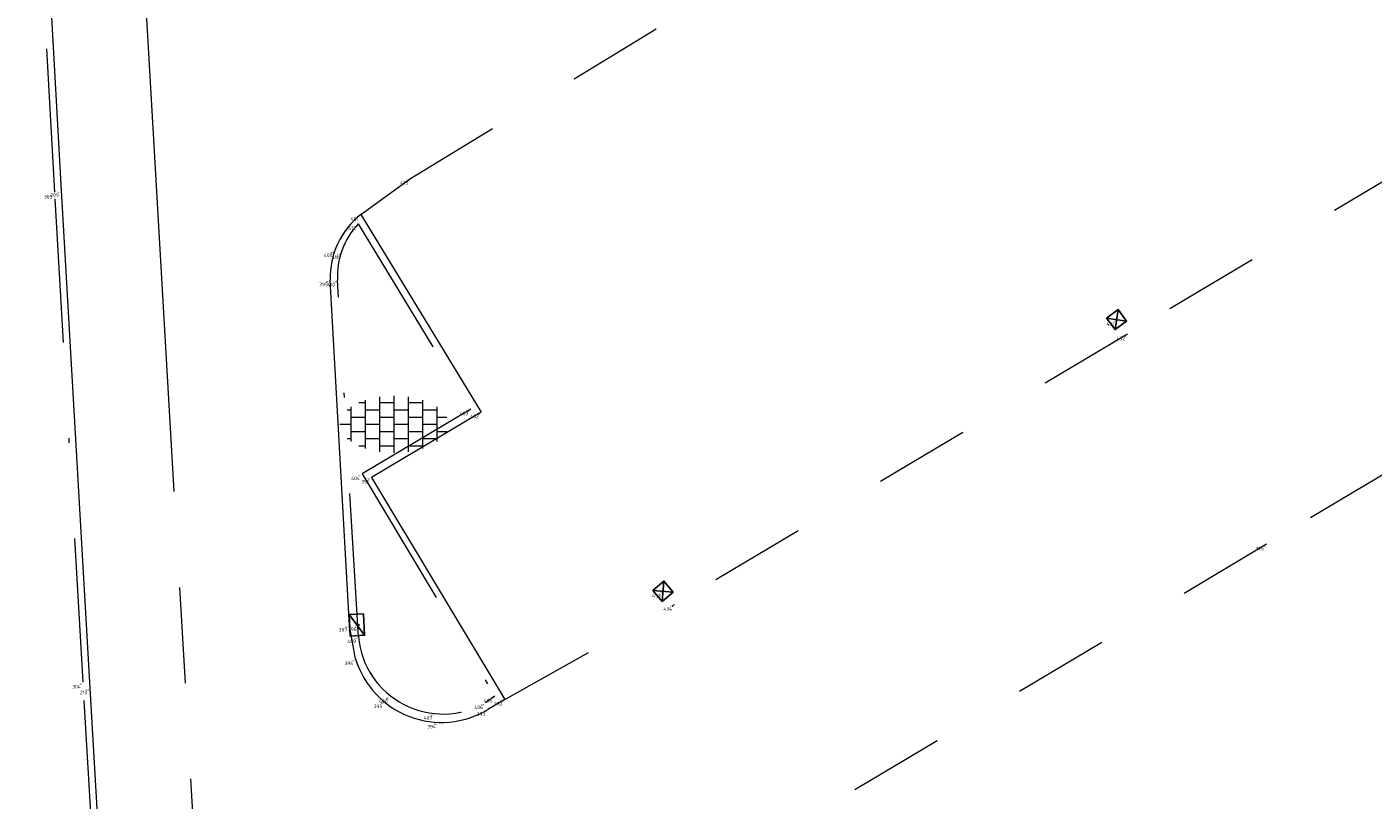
# Model space of a CAD drawing. Header units: metres. Extents: x 127882 to 128093, y 464596 to 464731.
# Tile 6 of 31: x 127899 to 127927, y 464639 to 464655. Entities that reach past the tile are written whole.
import ezdxf
from ezdxf.enums import TextEntityAlignment as Align

# ---------------------------------------------------------------- set-up
doc = ezdxf.new("R2010")
doc.units = ezdxf.units.M
for name, pattern in [('AM-AS', [16, 10, -2, 2, -2]), ('XX-DASHDOT', [10, 3, -2, 0, -2, 3]), ('XX-HIDDEN', [4, 2, -2])]:
    doc.linetypes.add(name, pattern=pattern)
for name, color, linetype in [('B-ME-AL-SITUATIEMETING-S @ 1', 7, 'Continuous'), ('B-WE-AL-SITUATIEMETING-S @ 1', 7, 'Continuous'), ('X-XX-AL-MEETPUNT_DATA_PUNTNUMMER-T18', 7, 'Continuous')]:
    doc.layers.add(name, color=color, linetype=linetype)
for name, color, linetype, lineweight in [('B-WE-AM-AS_HULPLIJN-G', 130, 'AM-AS', 18), ('B-WE-RI-HWA_KOLK-S @ 1', 150, 'Continuous', 25), ('B-WE-VH-KANTOPSLUITING_ACHTERKANTBAND-G', 40, 'XX-DASHDOT', 18), ('B-WE-VH-KANTVERHARDING-G', 40, 'Continuous', 18), ('B-WE-VH-MATERIAALGRENS-G', 7, 'XX-HIDDEN', 18), ('B-WE-VH-VERHARDING_TEGEL-S @ 1', 252, 'Continuous', 25), ('X-XX-AL-MEETPUNT-S @ 1', 7, 'Continuous', 25)]:
    doc.layers.add(name, color=color, linetype=linetype, lineweight=lineweight)
doc.styles.add('NLCS-ISO-ANNOTATIVE-T18', font='NLCS-ISO.ttf', dxfattribs={"height": 1.8})
doc.styles.add('NLCS-ISO-M1000-T18', font='NLCS-ISO.ttf', dxfattribs={"height": 1.8})

# ---------------------------------------------------------------- blocks, each defined once
blk = doc.blocks.new('SAL-MEETPUNT_MARKER-SO')
at = {"layer": 'X-XX-AL-MEETPUNT_DATA_PUNTNUMMER-T18', "style": 'NLCS-ISO-ANNOTATIVE-T18'}
blk.add_attdef('PUNTID', text='', height=1.5, dxfattribs=at).set_placement((-1, -2.59), align=Align.RIGHT)
blk = doc.blocks.new('B-SRI-KOLK_TROTTOIR-SO')
at = {"color": 0, "flags": 128}
blk.add_lwpolyline([(1.5, 1.125), (0, 1.125), (0, -1.125), (1.5, -1.125)], close=True, dxfattribs=at)
blk.add_lwpolyline([(0, 1.125), (1.5, -1.125)], dxfattribs=at)
blk = doc.blocks.new('SAL-MEETPUNT_DUMMY-SO')
at = {"color": 0}
blk.add_point((0, 0), dxfattribs=at)
blk = doc.blocks.new('B-SRI-KOLK_STRAAT-SO')
at = {"color": 0, "flags": 128}
blk.add_lwpolyline([(-0.75, -0.75), (0.75, -0.75), (0.75, 0.75), (-0.75, 0.75)], close=True, dxfattribs=at)
for points in [[(-0.75, -0.75), (0.75, 0.75)], [(0.75, -0.75), (-0.75, 0.75)]]:
    blk.add_lwpolyline(points, dxfattribs=at)
blk = doc.blocks.new('SVH-TEGEL-SO')
at = {"lineweight": 18}
for p, q in [((-1.5, -2.87), (-1.5, 2.87)), ((0, -2.97), (0, 2.97)), ((1.5, -2.87), (1.5, 2.87)), ((-4.89, 1.5), (-4.5, 1.5)), ((-4.5, -1.8), (-4.5, 1.8)), ((-3.7, 2.25), (-3, 2.25)), ((-3, -2.52), (-3, 2.52)), ((-3, 1.5), (-1.5, 1.5)), ((-1.5, 2.25), (0, 2.25)), ((0, 1.5), (1.5, 1.5)), ((1.5, 2.25), (3, 2.25)), ((3, -2.52), (3, 2.52)), ((3, 1.5), (4.5, 1.5)), ((4.5, -1.8), (4.5, 1.8)), ((-5.66, 0), (-4.5, 0)), ((-4.5, 0.75), (-3, 0.75)), ((-3, 0), (-1.5, 0)), ((-1.5, 0.75), (0, 0.75)), ((0, 0), (1.5, 0)), ((1.5, 0.75), (3, 0.75)), ((3, 0), (4.5, 0)), ((4.5, 0.75), (5.48, 0.75)), ((-4.5, -0.75), (-3, -0.75)), ((-1.5, -0.75), (0, -0.75)), ((1.5, -0.75), (3, -0.75)), ((4.5, -0.75), (5.48, -0.75)), ((-4.89, -1.5), (-4.5, -1.5)), ((-3.7, -2.25), (-3, -2.25)), ((-3, -1.5), (-1.5, -1.5)), ((-1.5, -2.25), (0, -2.25)), ((0, -1.5), (1.5, -1.5)), ((1.5, -2.25), (3, -2.25)), ((3, -1.5), (4.5, -1.5))]:
    blk.add_line(p, q, dxfattribs=at)
at = {"lineweight": 18, "style": 'NLCS-ISO-M1000-T18'}
blk.add_attdef('FORMAAT', text='', height=1.8, dxfattribs=at).set_placement((-5.76, 0), align=Align.MIDDLE_RIGHT)
blk.add_attdef('KLEUR', text='', height=1.8, dxfattribs=at).set_placement((5.9, 0), align=Align.MIDDLE_LEFT)

msp = doc.modelspace()

# ---------------------------------------------------------------- linework, layer by layer
at = {"layer": 'B-WE-AM-AS_HULPLIJN-G'}
msp.add_polyline3d([(127899.383, 464694.327, -0.131), (127900.499, 464675.449, -0.198), (127901.669, 464655.69, -0.26), (127902.823, 464635.843, -0.404), (127903.987, 464615.883, -0.592)], dxfattribs=at)
at = {"layer": 'B-WE-VH-KANTOPSLUITING_ACHTERKANTBAND-G'}
for points in [[(127964.322, 464648.816, -0.381), (127963.089, 464648.043, -0.356), (127961.943, 464647.264, -0.347), (127962.049, 464646.946, -0.334), (127964.14, 464643.438, -0.332), (127955.474, 464638.25, -0.346), (127946.252, 464632.745, -0.332), (127936.794, 464627.037, -0.328), (127926.664, 464620.956, -0.381), (127916.419, 464614.871, -0.453), (127906.041, 464608.665, -0.47), (127902.099, 464615.219, -0.538), (127901.656, 464619.436, -0.542), (127900.972, 464631.266, -0.402), (127900.354, 464641.731, -0.248), (127899.764, 464651.95, -0.155), (127899.181, 464662.414, -0.143)], [(127906.096, 464651.293, -0.224), (127908.443, 464647.428, -0.271)], [(127906.097, 464642.676, -0.343), (127905.661, 464650.114, -0.231)], [(127908.443, 464647.428, -0.271), (127906.179, 464646.075, -0.28), (127908.947, 464641.441, -0.362), (127908.748, 464641.303, -0.36)]]:
    msp.add_polyline3d(points, dxfattribs=at)
for centre, radius, start, end in [((127907.263, 464650.193, -0.231), 1.604, 136.6916, 182.8163), ((127907.866, 464642.845, -0.343), 1.777, 185.4608, 299.775)]:
    msp.add_arc(centre, radius, start, end, dxfattribs=at)
at = {"layer": 'B-WE-VH-KANTVERHARDING-G'}
for points in [[(127899.309, 464662.472, -0.215), (127899.896, 464651.986, -0.257), (127900.491, 464641.61, -0.359), (127901.089, 464631.311, -0.516), (127901.692, 464621.063, -0.624), (127901.867, 464618.473, -0.648), (127902.216, 464615.38, -0.633), (127903.542, 464613.115, -0.619), (127903.583, 464613.044, -0.623), (127906.054, 464608.859, -0.593), (127916.079, 464614.836, -0.576), (127926.31, 464620.912, -0.486), (127936.646, 464627.119, -0.422), (127946.182, 464632.849, -0.435), (127955.295, 464638.3, -0.406), (127963.954, 464643.529, -0.377), (127963.954, 464643.529, -0.377)], [(127906.151, 464651.488, -0.343), (127908.657, 464647.367, -0.425), (127906.368, 464646.005, -0.383)], [(127906.039, 464642.217, -0.448), (127905.915, 464642.917, -0.46), (127905.511, 464650.119, -0.361)], [(127906.368, 464646.005, -0.383), (127909.155, 464641.375, -0.478), (127908.796, 464641.162, -0.49)]]:
    msp.add_polyline3d(points, dxfattribs=at)
for centre, radius, start, end in [((127907.162, 464650.181, -0.361), 1.652, 127.7237, 182.1477), ((127907.831, 464642.769, -0.448), 1.875, 197.1136, 301.0034)]:
    msp.add_arc(centre, radius, start, end, dxfattribs=at)
at = {"layer": 'B-WE-VH-MATERIAALGRENS-G'}
for points in [[(127906.151, 464651.488, -0.343), (127907.184, 464652.24, -0.345), (127916.729, 464658.041, -0.346), (127926.204, 464663.764, -0.443), (127935.641, 464669.361, -0.444), (127942.001, 464673.152, -0.376), (127942.313, 464673.271, -0.371), (127942.947, 464673.249, -0.367), (127943.428, 464672.982, -0.367), (127947.757, 464665.915, -0.476), (127948.123, 464665.221, -0.439), (127948.083, 464664.867, -0.428), (127947.848, 464664.401, -0.44), (127947.299, 464664.013, -0.441), (127941.007, 464660.246, -0.471), (127931.617, 464654.64, -0.48), (127922.143, 464648.992, -0.469), (127912.692, 464643.35, -0.51)], [(127910.375, 464623.549, -0.715), (127911.705, 464624.201, -0.729), (127921.147, 464629.84, -0.691), (127930.617, 464635.503, -0.643), (127940.037, 464641.124, -0.642), (127949.493, 464646.779, -0.645), (127955.714, 464650.507, -0.616), (127956.166, 464651.006, -0.6), (127956.258, 464651.604, -0.607), (127956.003, 464652.261, -0.6), (127951.77, 464659.274, -0.429), (127951.307, 464659.676, -0.398), (127950.796, 464659.792, -0.397), (127950.234, 464659.631, -0.406), (127943.955, 464655.897, -0.396), (127934.553, 464650.285, -0.401), (127925.045, 464644.61, -0.414), (127915.592, 464638.972, -0.433), (127909.866, 464635.562, -0.461)], [(127909.155, 464641.375, -0.478), (127912.692, 464643.35, -0.51)]]:
    msp.add_polyline3d(points, dxfattribs=at)

# ---------------------------------------------------------------- block references
at = {"layer": 'B-ME-AL-SITUATIEMETING-S @ 1'}
ref = msp.add_blockref('SAL-MEETPUNT_MARKER-SO', (127907.184, 464652.24, -0.345), dxfattribs=dict(at, xscale=0.02, yscale=0.02, zscale=0.02))
ref.add_attrib('PUNTID', '413', dxfattribs={"layer": 'X-XX-AL-MEETPUNT_DATA_PUNTNUMMER-T18', "height": 0.03, "style": 'NLCS-ISO-ANNOTATIVE-T18'}).set_placement((127907.164, 464652.188, -0.345), align=Align.RIGHT)
ref = msp.add_blockref('SAL-MEETPUNT_MARKER-SO', (127899.764, 464651.95, -0.155), dxfattribs=dict(at, xscale=0.02, yscale=0.02, zscale=0.02))
ref.add_attrib('PUNTID', '305', dxfattribs={"layer": 'X-XX-AL-MEETPUNT_DATA_PUNTNUMMER-T18', "height": 0.03, "style": 'NLCS-ISO-ANNOTATIVE-T18'}).set_placement((127899.744, 464651.898, -0.155), align=Align.RIGHT)
ref = msp.add_blockref('SAL-MEETPUNT_MARKER-SO', (127899.896, 464651.986, -0.257), dxfattribs=dict(at, xscale=0.02, yscale=0.02, zscale=0.02))
ref.add_attrib('PUNTID', '209', dxfattribs={"layer": 'X-XX-AL-MEETPUNT_DATA_PUNTNUMMER-T18', "height": 0.03, "style": 'NLCS-ISO-ANNOTATIVE-T18'}).set_placement((127899.876, 464651.935, -0.257), align=Align.RIGHT)
ref = msp.add_blockref('SAL-MEETPUNT_MARKER-SO', (127906.151, 464651.488, -0.343), dxfattribs=dict(at, xscale=0.02, yscale=0.02, zscale=0.02))
ref.add_attrib('PUNTID', '401', dxfattribs={"layer": 'X-XX-AL-MEETPUNT_DATA_PUNTNUMMER-T18', "height": 0.03, "style": 'NLCS-ISO-ANNOTATIVE-T18'}).set_placement((127906.131, 464651.436, -0.343), align=Align.RIGHT)
ref = msp.add_blockref('SAL-MEETPUNT_MARKER-SO', (127906.096, 464651.293, -0.224), dxfattribs=dict(at, xscale=0.02, yscale=0.02, zscale=0.02))
ref.add_attrib('PUNTID', '412', dxfattribs={"layer": 'X-XX-AL-MEETPUNT_DATA_PUNTNUMMER-T18', "height": 0.03, "style": 'NLCS-ISO-ANNOTATIVE-T18'}).set_placement((127906.076, 464651.241, -0.224), align=Align.RIGHT)
ref = msp.add_blockref('SAL-MEETPUNT_MARKER-SO', (127905.604, 464650.732, -0.336), dxfattribs=dict(at, xscale=0.02, yscale=0.02, zscale=0.02))
ref.add_attrib('PUNTID', '400', dxfattribs={"layer": 'X-XX-AL-MEETPUNT_DATA_PUNTNUMMER-T18', "height": 0.03, "style": 'NLCS-ISO-ANNOTATIVE-T18'}).set_placement((127905.584, 464650.68, -0.336), align=Align.RIGHT)
ref = msp.add_blockref('SAL-MEETPUNT_MARKER-SO', (127905.738, 464650.689, -0.235), dxfattribs=dict(at, xscale=0.02, yscale=0.02, zscale=0.02))
ref.add_attrib('PUNTID', '411', dxfattribs={"layer": 'X-XX-AL-MEETPUNT_DATA_PUNTNUMMER-T18', "height": 0.03, "style": 'NLCS-ISO-ANNOTATIVE-T18'}).set_placement((127905.717, 464650.637, -0.235), align=Align.RIGHT)
ref = msp.add_blockref('SAL-MEETPUNT_MARKER-SO', (127905.511, 464650.119, -0.36), dxfattribs=dict(at, xscale=0.02, yscale=0.02, zscale=0.02))
ref.add_attrib('PUNTID', '399', dxfattribs={"layer": 'X-XX-AL-MEETPUNT_DATA_PUNTNUMMER-T18', "height": 0.03, "style": 'NLCS-ISO-ANNOTATIVE-T18'}).set_placement((127905.49, 464650.067, -0.36), align=Align.RIGHT)
ref = msp.add_blockref('SAL-MEETPUNT_MARKER-SO', (127905.661, 464650.114, -0.231), dxfattribs=dict(at, xscale=0.02, yscale=0.02, zscale=0.02))
ref.add_attrib('PUNTID', '410', dxfattribs={"layer": 'X-XX-AL-MEETPUNT_DATA_PUNTNUMMER-T18', "height": 0.03, "style": 'NLCS-ISO-ANNOTATIVE-T18'}).set_placement((127905.641, 464650.062, -0.231), align=Align.RIGHT)
ref = msp.add_blockref('SAL-MEETPUNT_MARKER-SO', (127921.918, 464649.296, -0.495), dxfattribs=dict(at, xscale=0.02, yscale=0.02, zscale=0.02))
ref.add_attrib('PUNTID', '431', dxfattribs={"layer": 'X-XX-AL-MEETPUNT_DATA_PUNTNUMMER-T18', "height": 0.03, "style": 'NLCS-ISO-ANNOTATIVE-T18'}).set_placement((127921.898, 464649.244, -0.495), align=Align.RIGHT)
ref = msp.add_blockref('SAL-MEETPUNT_MARKER-SO', (127922.143, 464648.992, -0.469), dxfattribs=dict(at, xscale=0.02, yscale=0.02, zscale=0.02))
ref.add_attrib('PUNTID', '432', dxfattribs={"layer": 'X-XX-AL-MEETPUNT_DATA_PUNTNUMMER-T18', "height": 0.03, "style": 'NLCS-ISO-ANNOTATIVE-T18'}).set_placement((127922.123, 464648.94, -0.469), align=Align.RIGHT)
ref = msp.add_blockref('SAL-MEETPUNT_MARKER-SO', (127908.443, 464647.428, -0.271), dxfattribs=dict(at, xscale=0.02, yscale=0.02, zscale=0.02))
ref.add_attrib('PUNTID', '403', dxfattribs={"layer": 'X-XX-AL-MEETPUNT_DATA_PUNTNUMMER-T18', "height": 0.03, "style": 'NLCS-ISO-ANNOTATIVE-T18'}).set_placement((127908.423, 464647.377, -0.271), align=Align.RIGHT)
ref = msp.add_blockref('SAL-MEETPUNT_MARKER-SO', (127908.657, 464647.367, -0.425), dxfattribs=dict(at, xscale=0.02, yscale=0.02, zscale=0.02))
ref.add_attrib('PUNTID', '402', dxfattribs={"layer": 'X-XX-AL-MEETPUNT_DATA_PUNTNUMMER-T18', "height": 0.03, "style": 'NLCS-ISO-ANNOTATIVE-T18'}).set_placement((127908.637, 464647.315, -0.425), align=Align.RIGHT)
ref = msp.add_blockref('SAL-MEETPUNT_MARKER-SO', (127906.179, 464646.075, -0.28), dxfattribs=dict(at, xscale=0.02, yscale=0.02, zscale=0.02))
ref.add_attrib('PUNTID', '404', dxfattribs={"layer": 'X-XX-AL-MEETPUNT_DATA_PUNTNUMMER-T18', "height": 0.03, "style": 'NLCS-ISO-ANNOTATIVE-T18'}).set_placement((127906.159, 464646.024, -0.28), align=Align.RIGHT)
ref = msp.add_blockref('SAL-MEETPUNT_MARKER-SO', (127906.368, 464646.005, -0.383), dxfattribs=dict(at, xscale=0.02, yscale=0.02, zscale=0.02))
ref.add_attrib('PUNTID', '391', dxfattribs={"layer": 'X-XX-AL-MEETPUNT_DATA_PUNTNUMMER-T18', "height": 0.03, "style": 'NLCS-ISO-ANNOTATIVE-T18'}).set_placement((127906.348, 464645.953, -0.383), align=Align.RIGHT)
ref = msp.add_blockref('SAL-MEETPUNT_MARKER-SO', (127925.045, 464644.61, -0.414), dxfattribs=dict(at, xscale=0.02, yscale=0.02, zscale=0.02))
ref.add_attrib('PUNTID', '376', dxfattribs={"layer": 'X-XX-AL-MEETPUNT_DATA_PUNTNUMMER-T18', "height": 0.03, "style": 'NLCS-ISO-ANNOTATIVE-T18'}).set_placement((127925.025, 464644.558, -0.414), align=Align.RIGHT)
ref = msp.add_blockref('SAL-MEETPUNT_MARKER-SO', (127912.455, 464643.629, -0.514), dxfattribs=dict(at, xscale=0.02, yscale=0.02, zscale=0.02))
ref.add_attrib('PUNTID', '433', dxfattribs={"layer": 'X-XX-AL-MEETPUNT_DATA_PUNTNUMMER-T18', "height": 0.03, "style": 'NLCS-ISO-ANNOTATIVE-T18'}).set_placement((127912.435, 464643.577, -0.514), align=Align.RIGHT)
ref = msp.add_blockref('SAL-MEETPUNT_MARKER-SO', (127912.692, 464643.35, -0.51), dxfattribs=dict(at, xscale=0.02, yscale=0.02, zscale=0.02))
ref.add_attrib('PUNTID', '434', dxfattribs={"layer": 'X-XX-AL-MEETPUNT_DATA_PUNTNUMMER-T18', "height": 0.03, "style": 'NLCS-ISO-ANNOTATIVE-T18'}).set_placement((127912.672, 464643.298, -0.51), align=Align.RIGHT)
ref = msp.add_blockref('SAL-MEETPUNT_MARKER-SO', (127905.915, 464642.917, -0.46), dxfattribs=dict(at, xscale=0.02, yscale=0.02, zscale=0.02))
ref.add_attrib('PUNTID', '397', dxfattribs={"layer": 'X-XX-AL-MEETPUNT_DATA_PUNTNUMMER-T18', "height": 0.03, "style": 'NLCS-ISO-ANNOTATIVE-T18'}).set_placement((127905.895, 464642.865, -0.46), align=Align.RIGHT)
ref = msp.add_blockref('SAL-MEETPUNT_MARKER-SO', (127906.113, 464642.928, -0.329), dxfattribs=dict(at, xscale=0.02, yscale=0.02, zscale=0.02))
ref.add_attrib('PUNTID', '398', dxfattribs={"layer": 'X-XX-AL-MEETPUNT_DATA_PUNTNUMMER-T18', "height": 0.03, "style": 'NLCS-ISO-ANNOTATIVE-T18'}).set_placement((127906.093, 464642.877, -0.329), align=Align.RIGHT)
ref = msp.add_blockref('SAL-MEETPUNT_MARKER-SO', (127906.097, 464642.676, -0.343), dxfattribs=dict(at, xscale=0.02, yscale=0.02, zscale=0.02))
ref.add_attrib('PUNTID', '409', dxfattribs={"layer": 'X-XX-AL-MEETPUNT_DATA_PUNTNUMMER-T18', "height": 0.03, "style": 'NLCS-ISO-ANNOTATIVE-T18'}).set_placement((127906.077, 464642.624, -0.343), align=Align.RIGHT)
ref = msp.add_blockref('SAL-MEETPUNT_MARKER-SO', (127906.039, 464642.217, -0.448), dxfattribs=dict(at, xscale=0.02, yscale=0.02, zscale=0.02))
ref.add_attrib('PUNTID', '396', dxfattribs={"layer": 'X-XX-AL-MEETPUNT_DATA_PUNTNUMMER-T18', "height": 0.03, "style": 'NLCS-ISO-ANNOTATIVE-T18'}).set_placement((127906.019, 464642.165, -0.448), align=Align.RIGHT)
ref = msp.add_blockref('SAL-MEETPUNT_MARKER-SO', (127900.354, 464641.731, -0.248), dxfattribs=dict(at, xscale=0.02, yscale=0.02, zscale=0.02))
ref.add_attrib('PUNTID', '304', dxfattribs={"layer": 'X-XX-AL-MEETPUNT_DATA_PUNTNUMMER-T18', "height": 0.03, "style": 'NLCS-ISO-ANNOTATIVE-T18'}).set_placement((127900.334, 464641.68, -0.248), align=Align.RIGHT)
ref = msp.add_blockref('SAL-MEETPUNT_MARKER-SO', (127900.491, 464641.61, -0.359), dxfattribs=dict(at, xscale=0.02, yscale=0.02, zscale=0.02))
ref.add_attrib('PUNTID', '210', dxfattribs={"layer": 'X-XX-AL-MEETPUNT_DATA_PUNTNUMMER-T18', "height": 0.03, "style": 'NLCS-ISO-ANNOTATIVE-T18'}).set_placement((127900.471, 464641.558, -0.359), align=Align.RIGHT)
ref = msp.add_blockref('SAL-MEETPUNT_MARKER-SO', (127906.649, 464641.32, -0.467), dxfattribs=dict(at, xscale=0.02, yscale=0.02, zscale=0.02))
ref.add_attrib('PUNTID', '395', dxfattribs={"layer": 'X-XX-AL-MEETPUNT_DATA_PUNTNUMMER-T18', "height": 0.03, "style": 'NLCS-ISO-ANNOTATIVE-T18'}).set_placement((127906.629, 464641.268, -0.467), align=Align.RIGHT)
ref = msp.add_blockref('SAL-MEETPUNT_MARKER-SO', (127906.761, 464641.43, -0.365), dxfattribs=dict(at, xscale=0.02, yscale=0.02, zscale=0.02))
ref.add_attrib('PUNTID', '408', dxfattribs={"layer": 'X-XX-AL-MEETPUNT_DATA_PUNTNUMMER-T18', "height": 0.03, "style": 'NLCS-ISO-ANNOTATIVE-T18'}).set_placement((127906.741, 464641.378, -0.365), align=Align.RIGHT)
ref = msp.add_blockref('SAL-MEETPUNT_MARKER-SO', (127908.748, 464641.303, -0.36), dxfattribs=dict(at, xscale=0.02, yscale=0.02, zscale=0.02))
ref.add_attrib('PUNTID', '406', dxfattribs={"layer": 'X-XX-AL-MEETPUNT_DATA_PUNTNUMMER-T18', "height": 0.03, "style": 'NLCS-ISO-ANNOTATIVE-T18'}).set_placement((127908.728, 464641.251, -0.36), align=Align.RIGHT)
ref = msp.add_blockref('SAL-MEETPUNT_MARKER-SO', (127908.947, 464641.441, -0.362), dxfattribs=dict(at, xscale=0.02, yscale=0.02, zscale=0.02))
ref.add_attrib('PUNTID', '405', dxfattribs={"layer": 'X-XX-AL-MEETPUNT_DATA_PUNTNUMMER-T18', "height": 0.03, "style": 'NLCS-ISO-ANNOTATIVE-T18'}).set_placement((127908.927, 464641.389, -0.362), align=Align.RIGHT)
ref = msp.add_blockref('SAL-MEETPUNT_MARKER-SO', (127909.155, 464641.375, -0.478), dxfattribs=dict(at, xscale=0.02, yscale=0.02, zscale=0.02))
ref.add_attrib('PUNTID', '392', dxfattribs={"layer": 'X-XX-AL-MEETPUNT_DATA_PUNTNUMMER-T18', "height": 0.03, "style": 'NLCS-ISO-ANNOTATIVE-T18'}).set_placement((127909.135, 464641.323, -0.478), align=Align.RIGHT)
ref = msp.add_blockref('SAL-MEETPUNT_MARKER-SO', (127907.69, 464641.077, -0.371), dxfattribs=dict(at, xscale=0.02, yscale=0.02, zscale=0.02))
ref.add_attrib('PUNTID', '407', dxfattribs={"layer": 'X-XX-AL-MEETPUNT_DATA_PUNTNUMMER-T18', "height": 0.03, "style": 'NLCS-ISO-ANNOTATIVE-T18'}).set_placement((127907.67, 464641.025, -0.371), align=Align.RIGHT)
ref = msp.add_blockref('SAL-MEETPUNT_MARKER-SO', (127908.796, 464641.162, -0.49), dxfattribs=dict(at, xscale=0.02, yscale=0.02, zscale=0.02))
ref.add_attrib('PUNTID', '393', dxfattribs={"layer": 'X-XX-AL-MEETPUNT_DATA_PUNTNUMMER-T18', "height": 0.03, "style": 'NLCS-ISO-ANNOTATIVE-T18'}).set_placement((127908.777, 464641.11, -0.49), align=Align.RIGHT)
ref = msp.add_blockref('SAL-MEETPUNT_MARKER-SO', (127907.766, 464640.895, -0.48), dxfattribs=dict(at, xscale=0.02, yscale=0.02, zscale=0.02))
ref.add_attrib('PUNTID', '394', dxfattribs={"layer": 'X-XX-AL-MEETPUNT_DATA_PUNTNUMMER-T18', "height": 0.03, "style": 'NLCS-ISO-ANNOTATIVE-T18'}).set_placement((127907.746, 464640.843, -0.48), align=Align.RIGHT)
at = {"layer": 'B-WE-AL-SITUATIEMETING-S @ 1'}
ref = msp.add_blockref('SAL-MEETPUNT_MARKER-SO', (127907.184, 464652.24, -0.345), dxfattribs=dict(at, xscale=0.05, yscale=0.05, zscale=0.05))
ref.add_attrib('PUNTID', '413', dxfattribs={"layer": 'X-XX-AL-MEETPUNT_DATA_PUNTNUMMER-T18', "height": 0.075, "style": 'NLCS-ISO-ANNOTATIVE-T18'}).set_placement((127907.134, 464652.11, -0.345), align=Align.RIGHT)
ref = msp.add_blockref('SAL-MEETPUNT_MARKER-SO', (127899.764, 464651.95, -0.155), dxfattribs=dict(at, xscale=0.05, yscale=0.05, zscale=0.05))
ref.add_attrib('PUNTID', '305', dxfattribs={"layer": 'X-XX-AL-MEETPUNT_DATA_PUNTNUMMER-T18', "height": 0.075, "style": 'NLCS-ISO-ANNOTATIVE-T18'}).set_placement((127899.714, 464651.82, -0.155), align=Align.RIGHT)
ref = msp.add_blockref('SAL-MEETPUNT_MARKER-SO', (127899.896, 464651.986, -0.257), dxfattribs=dict(at, xscale=0.05, yscale=0.05, zscale=0.05))
ref.add_attrib('PUNTID', '209', dxfattribs={"layer": 'X-XX-AL-MEETPUNT_DATA_PUNTNUMMER-T18', "height": 0.075, "style": 'NLCS-ISO-ANNOTATIVE-T18'}).set_placement((127899.846, 464651.857, -0.257), align=Align.RIGHT)
ref = msp.add_blockref('SAL-MEETPUNT_MARKER-SO', (127906.151, 464651.488, -0.343), dxfattribs=dict(at, xscale=0.05, yscale=0.05, zscale=0.05))
ref.add_attrib('PUNTID', '401', dxfattribs={"layer": 'X-XX-AL-MEETPUNT_DATA_PUNTNUMMER-T18', "height": 0.075, "style": 'NLCS-ISO-ANNOTATIVE-T18'}).set_placement((127906.101, 464651.358, -0.343), align=Align.RIGHT)
ref = msp.add_blockref('SAL-MEETPUNT_MARKER-SO', (127906.096, 464651.293, -0.224), dxfattribs=dict(at, xscale=0.05, yscale=0.05, zscale=0.05))
ref.add_attrib('PUNTID', '412', dxfattribs={"layer": 'X-XX-AL-MEETPUNT_DATA_PUNTNUMMER-T18', "height": 0.075, "style": 'NLCS-ISO-ANNOTATIVE-T18'}).set_placement((127906.046, 464651.164, -0.224), align=Align.RIGHT)
ref = msp.add_blockref('SAL-MEETPUNT_MARKER-SO', (127905.604, 464650.732, -0.336), dxfattribs=dict(at, xscale=0.05, yscale=0.05, zscale=0.05))
ref.add_attrib('PUNTID', '400', dxfattribs={"layer": 'X-XX-AL-MEETPUNT_DATA_PUNTNUMMER-T18', "height": 0.075, "style": 'NLCS-ISO-ANNOTATIVE-T18'}).set_placement((127905.554, 464650.602, -0.336), align=Align.RIGHT)
ref = msp.add_blockref('SAL-MEETPUNT_MARKER-SO', (127905.738, 464650.689, -0.235), dxfattribs=dict(at, xscale=0.05, yscale=0.05, zscale=0.05))
ref.add_attrib('PUNTID', '411', dxfattribs={"layer": 'X-XX-AL-MEETPUNT_DATA_PUNTNUMMER-T18', "height": 0.075, "style": 'NLCS-ISO-ANNOTATIVE-T18'}).set_placement((127905.688, 464650.559, -0.235), align=Align.RIGHT)
ref = msp.add_blockref('SAL-MEETPUNT_MARKER-SO', (127905.511, 464650.119, -0.36), dxfattribs=dict(at, xscale=0.05, yscale=0.05, zscale=0.05))
ref.add_attrib('PUNTID', '399', dxfattribs={"layer": 'X-XX-AL-MEETPUNT_DATA_PUNTNUMMER-T18', "height": 0.075, "style": 'NLCS-ISO-ANNOTATIVE-T18'}).set_placement((127905.461, 464649.99, -0.36), align=Align.RIGHT)
ref = msp.add_blockref('SAL-MEETPUNT_MARKER-SO', (127905.661, 464650.114, -0.231), dxfattribs=dict(at, xscale=0.05, yscale=0.05, zscale=0.05))
ref.add_attrib('PUNTID', '410', dxfattribs={"layer": 'X-XX-AL-MEETPUNT_DATA_PUNTNUMMER-T18', "height": 0.075, "style": 'NLCS-ISO-ANNOTATIVE-T18'}).set_placement((127905.611, 464649.984, -0.231), align=Align.RIGHT)
ref = msp.add_blockref('SAL-MEETPUNT_MARKER-SO', (127921.918, 464649.296, -0.495), dxfattribs=dict(at, xscale=0.05, yscale=0.05, zscale=0.05))
ref.add_attrib('PUNTID', '431', dxfattribs={"layer": 'X-XX-AL-MEETPUNT_DATA_PUNTNUMMER-T18', "height": 0.075, "style": 'NLCS-ISO-ANNOTATIVE-T18'}).set_placement((127921.868, 464649.166, -0.495), align=Align.RIGHT)
ref = msp.add_blockref('SAL-MEETPUNT_MARKER-SO', (127922.143, 464648.992, -0.469), dxfattribs=dict(at, xscale=0.05, yscale=0.05, zscale=0.05))
ref.add_attrib('PUNTID', '432', dxfattribs={"layer": 'X-XX-AL-MEETPUNT_DATA_PUNTNUMMER-T18', "height": 0.075, "style": 'NLCS-ISO-ANNOTATIVE-T18'}).set_placement((127922.093, 464648.863, -0.469), align=Align.RIGHT)
ref = msp.add_blockref('SAL-MEETPUNT_MARKER-SO', (127908.443, 464647.428, -0.271), dxfattribs=dict(at, xscale=0.05, yscale=0.05, zscale=0.05))
ref.add_attrib('PUNTID', '403', dxfattribs={"layer": 'X-XX-AL-MEETPUNT_DATA_PUNTNUMMER-T18', "height": 0.075, "style": 'NLCS-ISO-ANNOTATIVE-T18'}).set_placement((127908.393, 464647.299, -0.271), align=Align.RIGHT)
ref = msp.add_blockref('SAL-MEETPUNT_MARKER-SO', (127908.657, 464647.367, -0.425), dxfattribs=dict(at, xscale=0.05, yscale=0.05, zscale=0.05))
ref.add_attrib('PUNTID', '402', dxfattribs={"layer": 'X-XX-AL-MEETPUNT_DATA_PUNTNUMMER-T18', "height": 0.075, "style": 'NLCS-ISO-ANNOTATIVE-T18'}).set_placement((127908.607, 464647.237, -0.425), align=Align.RIGHT)
ref = msp.add_blockref('SAL-MEETPUNT_MARKER-SO', (127906.179, 464646.075, -0.28), dxfattribs=dict(at, xscale=0.05, yscale=0.05, zscale=0.05))
ref.add_attrib('PUNTID', '404', dxfattribs={"layer": 'X-XX-AL-MEETPUNT_DATA_PUNTNUMMER-T18', "height": 0.075, "style": 'NLCS-ISO-ANNOTATIVE-T18'}).set_placement((127906.129, 464645.946, -0.28), align=Align.RIGHT)
ref = msp.add_blockref('SAL-MEETPUNT_MARKER-SO', (127906.368, 464646.005, -0.383), dxfattribs=dict(at, xscale=0.05, yscale=0.05, zscale=0.05))
ref.add_attrib('PUNTID', '391', dxfattribs={"layer": 'X-XX-AL-MEETPUNT_DATA_PUNTNUMMER-T18', "height": 0.075, "style": 'NLCS-ISO-ANNOTATIVE-T18'}).set_placement((127906.318, 464645.876, -0.383), align=Align.RIGHT)
ref = msp.add_blockref('SAL-MEETPUNT_MARKER-SO', (127925.045, 464644.61, -0.414), dxfattribs=dict(at, xscale=0.05, yscale=0.05, zscale=0.05))
ref.add_attrib('PUNTID', '376', dxfattribs={"layer": 'X-XX-AL-MEETPUNT_DATA_PUNTNUMMER-T18', "height": 0.075, "style": 'NLCS-ISO-ANNOTATIVE-T18'}).set_placement((127924.995, 464644.48, -0.414), align=Align.RIGHT)
ref = msp.add_blockref('SAL-MEETPUNT_MARKER-SO', (127912.455, 464643.629, -0.514), dxfattribs=dict(at, xscale=0.05, yscale=0.05, zscale=0.05))
ref.add_attrib('PUNTID', '433', dxfattribs={"layer": 'X-XX-AL-MEETPUNT_DATA_PUNTNUMMER-T18', "height": 0.075, "style": 'NLCS-ISO-ANNOTATIVE-T18'}).set_placement((127912.405, 464643.499, -0.514), align=Align.RIGHT)
ref = msp.add_blockref('SAL-MEETPUNT_MARKER-SO', (127912.692, 464643.35, -0.51), dxfattribs=dict(at, xscale=0.05, yscale=0.05, zscale=0.05))
ref.add_attrib('PUNTID', '434', dxfattribs={"layer": 'X-XX-AL-MEETPUNT_DATA_PUNTNUMMER-T18', "height": 0.075, "style": 'NLCS-ISO-ANNOTATIVE-T18'}).set_placement((127912.642, 464643.22, -0.51), align=Align.RIGHT)
ref = msp.add_blockref('SAL-MEETPUNT_MARKER-SO', (127905.915, 464642.917, -0.46), dxfattribs=dict(at, xscale=0.05, yscale=0.05, zscale=0.05))
ref.add_attrib('PUNTID', '397', dxfattribs={"layer": 'X-XX-AL-MEETPUNT_DATA_PUNTNUMMER-T18', "height": 0.075, "style": 'NLCS-ISO-ANNOTATIVE-T18'}).set_placement((127905.865, 464642.787, -0.46), align=Align.RIGHT)
ref = msp.add_blockref('SAL-MEETPUNT_MARKER-SO', (127906.097, 464642.676, -0.343), dxfattribs=dict(at, xscale=0.05, yscale=0.05, zscale=0.05))
ref.add_attrib('PUNTID', '409', dxfattribs={"layer": 'X-XX-AL-MEETPUNT_DATA_PUNTNUMMER-T18', "height": 0.075, "style": 'NLCS-ISO-ANNOTATIVE-T18'}).set_placement((127906.047, 464642.546, -0.343), align=Align.RIGHT)
ref = msp.add_blockref('SAL-MEETPUNT_MARKER-SO', (127906.113, 464642.928, -0.329), dxfattribs=dict(at, xscale=0.05, yscale=0.05, zscale=0.05))
ref.add_attrib('PUNTID', '398', dxfattribs={"layer": 'X-XX-AL-MEETPUNT_DATA_PUNTNUMMER-T18', "height": 0.075, "style": 'NLCS-ISO-ANNOTATIVE-T18'}).set_placement((127906.063, 464642.799, -0.329), align=Align.RIGHT)
ref = msp.add_blockref('SAL-MEETPUNT_MARKER-SO', (127906.039, 464642.217, -0.448), dxfattribs=dict(at, xscale=0.05, yscale=0.05, zscale=0.05))
ref.add_attrib('PUNTID', '396', dxfattribs={"layer": 'X-XX-AL-MEETPUNT_DATA_PUNTNUMMER-T18', "height": 0.075, "style": 'NLCS-ISO-ANNOTATIVE-T18'}).set_placement((127905.989, 464642.088, -0.448), align=Align.RIGHT)
ref = msp.add_blockref('SAL-MEETPUNT_MARKER-SO', (127900.354, 464641.731, -0.248), dxfattribs=dict(at, xscale=0.05, yscale=0.05, zscale=0.05))
ref.add_attrib('PUNTID', '304', dxfattribs={"layer": 'X-XX-AL-MEETPUNT_DATA_PUNTNUMMER-T18', "height": 0.075, "style": 'NLCS-ISO-ANNOTATIVE-T18'}).set_placement((127900.304, 464641.602, -0.248), align=Align.RIGHT)
ref = msp.add_blockref('SAL-MEETPUNT_MARKER-SO', (127900.491, 464641.61, -0.359), dxfattribs=dict(at, xscale=0.05, yscale=0.05, zscale=0.05))
ref.add_attrib('PUNTID', '210', dxfattribs={"layer": 'X-XX-AL-MEETPUNT_DATA_PUNTNUMMER-T18', "height": 0.075, "style": 'NLCS-ISO-ANNOTATIVE-T18'}).set_placement((127900.441, 464641.48, -0.359), align=Align.RIGHT)
ref = msp.add_blockref('SAL-MEETPUNT_MARKER-SO', (127906.649, 464641.32, -0.467), dxfattribs=dict(at, xscale=0.05, yscale=0.05, zscale=0.05))
ref.add_attrib('PUNTID', '395', dxfattribs={"layer": 'X-XX-AL-MEETPUNT_DATA_PUNTNUMMER-T18', "height": 0.075, "style": 'NLCS-ISO-ANNOTATIVE-T18'}).set_placement((127906.599, 464641.191, -0.467), align=Align.RIGHT)
ref = msp.add_blockref('SAL-MEETPUNT_MARKER-SO', (127906.761, 464641.43, -0.365), dxfattribs=dict(at, xscale=0.05, yscale=0.05, zscale=0.05))
ref.add_attrib('PUNTID', '408', dxfattribs={"layer": 'X-XX-AL-MEETPUNT_DATA_PUNTNUMMER-T18', "height": 0.075, "style": 'NLCS-ISO-ANNOTATIVE-T18'}).set_placement((127906.711, 464641.3, -0.365), align=Align.RIGHT)
ref = msp.add_blockref('SAL-MEETPUNT_MARKER-SO', (127908.748, 464641.303, -0.36), dxfattribs=dict(at, xscale=0.05, yscale=0.05, zscale=0.05))
ref.add_attrib('PUNTID', '406', dxfattribs={"layer": 'X-XX-AL-MEETPUNT_DATA_PUNTNUMMER-T18', "height": 0.075, "style": 'NLCS-ISO-ANNOTATIVE-T18'}).set_placement((127908.698, 464641.173, -0.36), align=Align.RIGHT)
ref = msp.add_blockref('SAL-MEETPUNT_MARKER-SO', (127908.947, 464641.441, -0.362), dxfattribs=dict(at, xscale=0.05, yscale=0.05, zscale=0.05))
ref.add_attrib('PUNTID', '405', dxfattribs={"layer": 'X-XX-AL-MEETPUNT_DATA_PUNTNUMMER-T18', "height": 0.075, "style": 'NLCS-ISO-ANNOTATIVE-T18'}).set_placement((127908.897, 464641.312, -0.362), align=Align.RIGHT)
ref = msp.add_blockref('SAL-MEETPUNT_MARKER-SO', (127909.155, 464641.375, -0.478), dxfattribs=dict(at, xscale=0.05, yscale=0.05, zscale=0.05))
ref.add_attrib('PUNTID', '392', dxfattribs={"layer": 'X-XX-AL-MEETPUNT_DATA_PUNTNUMMER-T18', "height": 0.075, "style": 'NLCS-ISO-ANNOTATIVE-T18'}).set_placement((127909.105, 464641.246, -0.478), align=Align.RIGHT)
ref = msp.add_blockref('SAL-MEETPUNT_MARKER-SO', (127907.69, 464641.077, -0.371), dxfattribs=dict(at, xscale=0.05, yscale=0.05, zscale=0.05))
ref.add_attrib('PUNTID', '407', dxfattribs={"layer": 'X-XX-AL-MEETPUNT_DATA_PUNTNUMMER-T18', "height": 0.075, "style": 'NLCS-ISO-ANNOTATIVE-T18'}).set_placement((127907.64, 464640.947, -0.371), align=Align.RIGHT)
ref = msp.add_blockref('SAL-MEETPUNT_MARKER-SO', (127908.796, 464641.162, -0.49), dxfattribs=dict(at, xscale=0.05, yscale=0.05, zscale=0.05))
ref.add_attrib('PUNTID', '393', dxfattribs={"layer": 'X-XX-AL-MEETPUNT_DATA_PUNTNUMMER-T18', "height": 0.075, "style": 'NLCS-ISO-ANNOTATIVE-T18'}).set_placement((127908.746, 464641.032, -0.49), align=Align.RIGHT)
ref = msp.add_blockref('SAL-MEETPUNT_MARKER-SO', (127907.766, 464640.895, -0.48), dxfattribs=dict(at, xscale=0.05, yscale=0.05, zscale=0.05))
ref.add_attrib('PUNTID', '394', dxfattribs={"layer": 'X-XX-AL-MEETPUNT_DATA_PUNTNUMMER-T18', "height": 0.075, "style": 'NLCS-ISO-ANNOTATIVE-T18'}).set_placement((127907.716, 464640.766, -0.48), align=Align.RIGHT)
at = {"layer": 'B-WE-RI-HWA_KOLK-S @ 1', "xscale": 0.2, "yscale": 0.2, "zscale": 0.2}
for name, p, rotation in [('B-SRI-KOLK_STRAAT-SO', (127921.918, 464649.296, -0.495), 306.4968084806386), ('B-SRI-KOLK_STRAAT-SO', (127912.455, 464643.629, -0.514), 310.3603650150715), ('B-SRI-KOLK_TROTTOIR-SO', (127905.915, 464642.917, -0.46), 3.356272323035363)]:
    msp.add_blockref(name, p, dxfattribs=dict(at, rotation=rotation))
at = {"layer": 'B-WE-VH-VERHARDING_TEGEL-S @ 1', "xscale": 0.2, "yscale": 0.2, "zscale": 0.2}
msp.add_blockref('SVH-TEGEL-SO', (127906.844, 464647.113, 0.087), dxfattribs=at)
at = {"layer": 'X-XX-AL-MEETPUNT-S @ 1'}
msp.add_blockref('SAL-MEETPUNT_DUMMY-SO', (127906.113, 464642.928, -0.329), dxfattribs=at)

doc.saveas('drawing.dxf')
